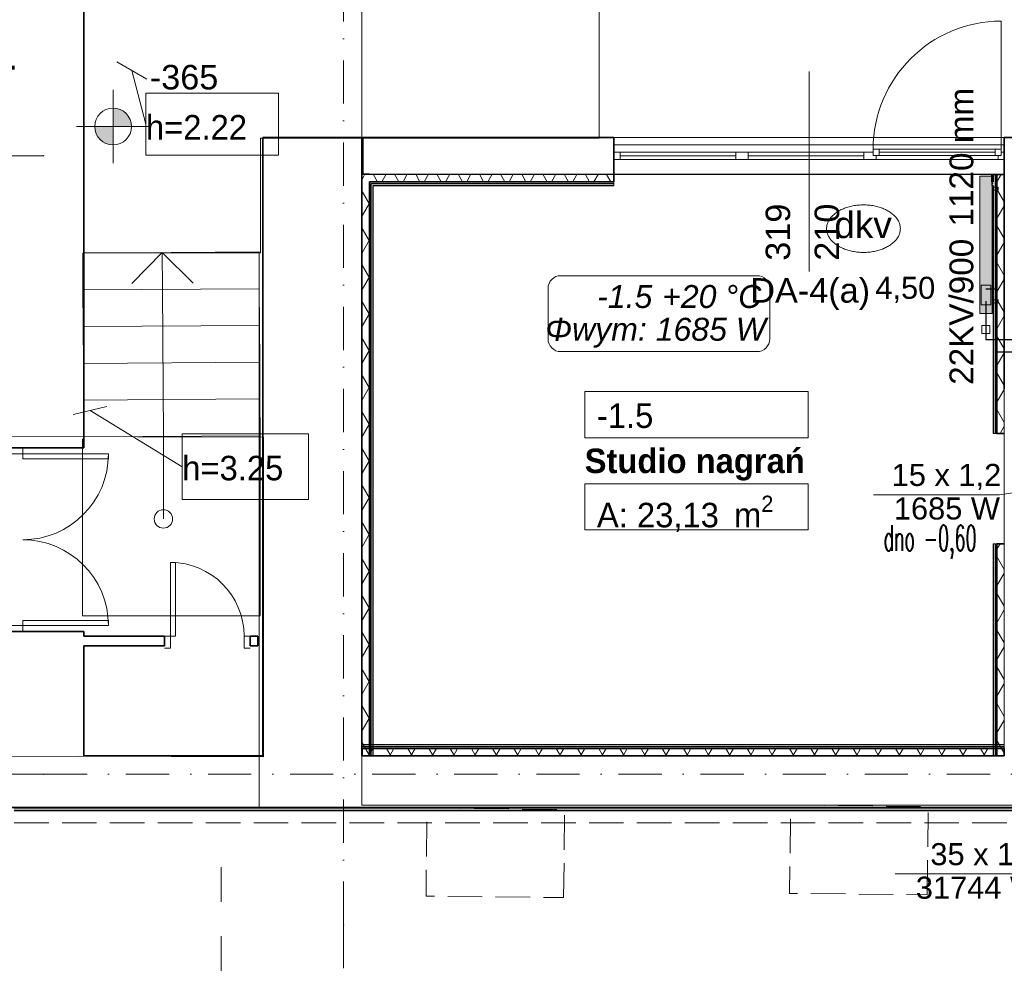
# Model space of a CAD drawing. Header units: millimetres. Extents: x -75424 to 111134, y 39940 to 476713.
# Tile 5 of 24: x 20325 to 28365, y 237071 to 244921. Entities that reach past the tile are written whole.
import ezdxf
from ezdxf.lldxf.tags import DXFTag

# ---------------------------------------------------------------- set-up
doc = ezdxf.new("R2010")
doc.units = ezdxf.units.MM
doc.header["$MEASUREMENT"] = 0
for name, pattern in [('Krawędzie ukryte', [3.912222, 2.822222, -1.09]), ('Kropki i Kreski', [6.702778, 3.527778, -1.763889, 0, -1.411111]), ('Przerywana', [5.644444, 2.822222, -2.822222])]:
    doc.linetypes.add(name, pattern=pattern)
for name, color, linetype in [('#podkład', 252, 'Continuous'), ('- A - ocieplenie', 7, 'Continuous'), ('- strefy pomieszczeń', 7, 'Continuous'), ('Drzwi Archicad', 7, 'Continuous'), ('IS_Armatura_podłączeniowa_grz._dolnozas.', 7, 'SOLID'), ('IS_Armatura_Therm', 7, 'SOLID'), ('IS_Grafika', 7, 'SOLID'), ('IS_Grzejniki_Plan_rzut', 7, 'SOLID'), ('IS_Opisy_działek_Therm', 7, 'SOLID'), ('IS_Powrót', 5, 'DASH'), ('IS_Text_Armatury_Therm', 7, 'Continuous'), ('IS_Text_Konstrukcji', 7, 'Continuous'), ('IS_Text_Odbiornikow_Therm', 7, 'Continuous'), ('IS_Zasilanie', 1, 'SOLID'), ('Konstrukcja - Siatka mod', 7, 'Continuous'), ('Konstrukcja - Stropy', 7, 'Continuous'), ('Konstrukcja - Ściany działowe', 7, 'Continuous'), ('Konstrukcja - Ściany nośne wew..P', 7, 'Continuous'), ('Konstrukcja - Ściany zewnętrzne', 7, 'Continuous'), ('Okna Archicada', 7, 'Continuous'), ('Opisy - Etykiety', 7, 'Continuous'), ('Wykończenie - Podłogi', 7, 'Continuous'), ('Wymiarowanie - Poziomy', 7, 'Continuous'), ('z JAN', 7, 'Continuous'), ('Znaczniki - Przekroje', 7, 'Continuous'), ('Znaczniki okien Archicada', 7, 'Continuous')]:
    doc.layers.add(name, color=color, linetype=linetype)
doc.layers.add('IS_Opisy_działek_Wodociag', color=7, linetype='SOLID', true_color=0x000000)
doc.styles.add('MtXpl_Arial', font='arial.ttf', dxfattribs={"height": 0.2})
doc.styles.add('MtXpl_Arial1', font='ariali.ttf', dxfattribs={"height": 0.2})
doc.styles.add('ROMANS', font='romans', dxfattribs={"width": 0.8})
doc.styles.get("Standard").update_dxf_attribs({"font": 'arial.ttf'})
doc.styles.add('STYL_AUTOMATYCZNY_1', font='arial.ttf')
doc.styles.add('STYL_AUTOMATYCZNY_4', font='arial.ttf')
doc.styles.add('STYL_AUTOMATYCZNY_5', font='arial.ttf')
doc.styles.add('STYL_AUTOMATYCZNY_6', font='txt')
doc.styles.add('STYL_AUTOMATYCZNY_9', font='txt')
tags = doc.linetypes.add('DASH', pattern=[15, 10, -5]).pattern_tags.tags
tags[6:7] = [DXFTag(74, 4), DXFTag(75, 0), DXFTag(340, '0'), DXFTag(46, 0.0), DXFTag(50, 0.0), DXFTag(44, 0.0), DXFTag(45, 0.0)]
tags[4:5] = [DXFTag(74, 4), DXFTag(75, 0), DXFTag(340, '0'), DXFTag(46, 0.0), DXFTag(50, 0.0), DXFTag(44, 0.0), DXFTag(45, 0.0)]
tags = doc.linetypes.add('SOLID', pattern=[10, 10, 0]).pattern_tags.tags
tags[6:7] = [DXFTag(74, 4), DXFTag(75, 0), DXFTag(340, '0'), DXFTag(46, 0.0), DXFTag(50, 0.0), DXFTag(44, 0.0), DXFTag(45, 0.0)]
tags[4:5] = [DXFTag(74, 4), DXFTag(75, 0), DXFTag(340, '0'), DXFTag(46, 0.0), DXFTag(50, 0.0), DXFTag(44, 0.0), DXFTag(45, 0.0)]
pattern_1 = [(60, (-208051.03, 533518.21), (-129.90381, 75), []), (120, (-208051.03, 533518.21), (129.90381, 75), [])]
pattern_2 = [(60, (-208051.03, 747718.21), (-129.90381, 75), []), (120, (-208051.03, 747718.21), (129.90381, 75), [])]

# ---------------------------------------------------------------- blocks, each defined once
blk = doc.blocks.new('SDFGHB')
at = {"layer": 'Konstrukcja - Ściany działowe', "linetype": 'Continuous', "lineweight": 13}
h = blk.add_hatch(dxfattribs=at)
h.set_pattern_fill('Izolacja_miękka_0001', color=252, style=0, pattern_type=2)
h.set_pattern_definition(pattern_2)
h.paths.add_polyline_path([(22838.5, 463658.4), (22778.5, 463658.4), (22838.5, 463598.4)])
h = blk.add_hatch(dxfattribs=at)
h.set_pattern_fill('Izolacja_miękka_0001', color=252, style=0, pattern_type=2)
h.set_pattern_definition(pattern_2)
h.paths.add_polyline_path([(22778.5, 463598.4), (22838.5, 463598.4), (22778.5, 463658.4)])
h = blk.add_hatch(dxfattribs=at)
h.set_pattern_fill('Izolacja_miękka_0001', color=252, style=0, pattern_type=2)
h.set_pattern_definition(pattern_2)
h.paths.add_polyline_path([(22838.5, 463598.4), (24835.5, 463598.3), (24835.5, 463658.3), (22838.5, 463658.4)])
h = blk.add_hatch(dxfattribs=at)
h.set_pattern_fill('Izolacja_miękka_0001', color=252, style=0, pattern_type=2)
h.set_pattern_definition(pattern_2)
h.paths.add_polyline_path([(28023.1, 463658.2), (27963.1, 463658.2), (27963.1, 461542), (28023.1, 461542)])
h = blk.add_hatch(dxfattribs=at)
h.set_pattern_fill('Izolacja_miękka_0001', color=252, style=0, pattern_type=2)
h.set_pattern_definition(pattern_2)
h.paths.add_polyline_path([(22778.5, 463598.4), (22778.5, 458910.5), (22838.5, 458910.5), (22838.5, 463598.4)])
h = blk.add_hatch(dxfattribs=at)
h.set_pattern_fill('Izolacja_miękka_0001', color=252, style=0, pattern_type=2)
h.set_pattern_definition(pattern_2)
h.paths.add_polyline_path([(27963.1, 460642), (27963.1, 458910.5), (28023.1, 458910.5), (28023.1, 460642)])
h = blk.add_hatch(dxfattribs=at)
h.set_pattern_fill('Izolacja_miękka_0001', color=252, style=0, pattern_type=2)
h.set_pattern_definition(pattern_2)
h.paths.add_polyline_path([(28023.1, 458970.5), (22778.5, 458970.5), (22778.5, 458910.5), (28023.1, 458910.5)])
at = {"layer": 'Wymiarowanie - Poziomy', "linetype": 'Continuous', "lineweight": 13}
for points in [[(20745.7, 464048.6), (20895.7, 464048.6), (20884.3, 464106), (20851.8, 464154.7), (20803.1, 464187.2), (20745.7, 464198.6)], [(20745.7, 464048.6), (20595.7, 464048.6), (20607.1, 463991.2), (20639.6, 463942.6), (20688.3, 463910.1), (20745.7, 463898.6)]]:
    blk.add_hatch(color=252, dxfattribs=at).paths.add_polyline_path(points)
at = {"layer": '- A - ocieplenie', "color": 252, "linetype": 'Continuous', "lineweight": 35, "ltscale": 100, "flags": 128}
for points in [[(29273.2, 458485.8), (19937.7, 458485.8)], [(19937.7, 458465.8), (29273.2, 458465.8)]]:
    blk.add_lwpolyline(points, dxfattribs=at)
at = {"layer": '- A - ocieplenie', "color": 252, "linetype": 'Krawędzie ukryte', "lineweight": 20, "ltscale": 100, "flags": 128}
for points in [[(29273.2, 458485.8), (19937.7, 458485.8)], [(19937.7, 458365.8), (29273.2, 458365.8)]]:
    blk.add_lwpolyline(points, dxfattribs=at)
at = {"layer": '- strefy pomieszczeń', "color": 252, "linetype": 'Continuous', "lineweight": 13, "ltscale": 100}
for p, q in [((24596.5, 461885.1), (26422.6, 461885.1)), ((24596.5, 461508.6), (24596.5, 461885.1)), ((26422.6, 461885.1), (26422.6, 461508.6)), ((26422.6, 461508.6), (24596.5, 461508.6)), ((24596.5, 461132.1), (26422.6, 461132.1)), ((24596.5, 460755.7), (24596.5, 461132.1)), ((26422.6, 461132.1), (26422.6, 460755.7)), ((26422.6, 460755.7), (24596.5, 460755.7))]:
    blk.add_line(p, q, dxfattribs=at)
at = {"color": 252, "linetype": 'Continuous', "lineweight": 18, "ltscale": 100}
for p, q in [((21937.2, 463024.7), (20497.3, 463015.4)), ((20497.3, 463015.4), (20499.2, 462715.4)), ((20898.9, 462768), (21147.2, 463019.6)), ((21149.2, 462719.6), (21147.2, 463019.6)), ((21147.2, 463019.6), (21398.8, 462771.2)), ((21939.2, 462724.7), (21937.2, 463024.7)), ((21939.2, 462724.7), (20499.2, 462715.4)), ((20499.2, 462715.4), (21939.2, 462724.7)), ((21156.9, 461519.6), (21149.2, 462719.6)), ((21941.1, 462424.7), (21939.2, 462724.7)), ((20499.2, 462715.4), (20501.1, 462415.4)), ((21941.1, 462424.7), (20501.1, 462415.4)), ((20501.1, 462415.4), (21941.1, 462424.7)), ((20501.1, 462415.4), (20503, 462115.4)), ((21943, 462124.7), (21941.1, 462424.7)), ((21943, 462124.7), (20503, 462115.4)), ((20503, 462115.4), (21943, 462124.7)), ((20503, 462115.4), (20505, 461815.4)), ((21944.9, 461824.7), (21943, 462124.7)), ((21944.9, 461824.7), (20505, 461815.4)), ((20505, 461815.4), (21944.9, 461824.7)), ((20505, 461815.4), (20506.9, 461515.4)), ((21946.9, 461524.7), (21944.9, 461824.7)), ((21946.9, 461524.7), (20506.9, 461515.4)), ((20506.9, 461515.4), (21946.9, 461524.7)), ((20506.9, 461515.4), (20506.9, 461495.4)), ((21156.9, 461517.5), (21156.9, 461519.6)), ((21156.9, 460845.4), (21156.9, 461517.5)), ((21946.9, 461520.1), (21946.9, 461524.7)), ((21946.9, 460055.4), (21946.9, 461520.1)), ((20496.9, 461495.4), (20496.9, 460055.4)), ((20506.9, 461495.4), (20496.9, 461495.4)), ((20496.9, 460055.4), (21946.9, 460055.4))]:
    blk.add_line(p, q, dxfattribs=at)
for start, end in [(0, 180), (180, 0)]:
    blk.add_arc((21156.9, 460845.4), 75, start, end, dxfattribs=at)
at = {"layer": 'Drzwi Archicad', "color": 252, "linetype": 'Continuous', "lineweight": 35, "ltscale": 100}
for p, q in [((22777.6, 463958.4), (22217.6, 463958.4)), ((24835.5, 463958.3), (24835.5, 463658.3)), ((28023.2, 463958.2), (28023.2, 463658.2)), ((24835.5, 463598.3), (24835.5, 463658.3)), ((27922.4, 463598.2), (27922.4, 463658.2)), ((27963.1, 461542), (28023.1, 461542)), ((27963.1, 460642), (28023.1, 460642))]:
    blk.add_line(p, q, dxfattribs=at)
at = {"layer": 'Drzwi Archicad', "color": 252, "linetype": 'Continuous', "lineweight": 13, "ltscale": 100}
for p, q in [((24835.5, 463583.3), (24835.5, 463598.3)), ((24835.5, 463568.3), (24835.5, 463583.3)), ((27922.4, 463583.2), (27922.4, 463598.2)), ((27922.4, 463568.2), (27922.4, 463583.2)), ((27933.1, 461542), (27948.1, 461542)), ((27948.1, 461542), (27963.1, 461542)), ((19907.6, 461375.4), (20007.6, 461375.4)), ((20007.6, 461425.4), (20007.6, 461375.4)), ((20007.6, 461375.4), (20707.6, 461375.4)), ((20007.6, 461335.4), (20007.6, 461375.4)), ((20707.6, 461375.4), (20707.6, 461335.4)), ((20707.6, 461335.4), (20007.6, 461335.4)), ((27933.1, 460642), (27948.1, 460642)), ((27948.1, 460642), (27963.1, 460642)), ((21215.3, 459889.6), (21215.3, 460489.6)), ((21215.3, 460489.6), (21255.3, 460489.6)), ((21255.3, 460489.6), (21255.3, 459889.6)), ((20707.6, 460015.4), (20007.6, 460015.4)), ((20007.6, 460015.4), (20007.6, 459975.4)), ((20707.6, 459975.4), (20707.6, 460015.4)), ((19907.6, 459975.4), (20007.6, 459975.4)), ((20007.6, 459925.4), (20007.6, 459975.4)), ((20007.6, 459975.4), (20707.6, 459975.4)), ((21165.3, 459889.6), (21215.3, 459889.6)), ((21215.3, 459789.6), (21215.3, 459889.6)), ((21255.3, 459889.6), (21215.3, 459889.6)), ((21865.3, 459889.6), (21815.3, 459889.6)), ((21815.3, 459789.6), (21815.3, 459889.6)), ((21165.3, 459789.6), (21215.3, 459789.6)), ((21865.3, 459789.6), (21815.3, 459789.6))]:
    blk.add_line(p, q, dxfattribs=at)
for centre, radius, start, end in [((20007.6, 461375.4), 700, 270, 0), ((20007.6, 459975.4), 700, 0, 90), ((21215.3, 459889.6), 600, 0, 90)]:
    blk.add_arc(centre, radius, start, end, dxfattribs=at)
at = {"layer": 'Konstrukcja - Siatka mod', "color": 252, "linetype": 'Kropki i Kreski', "lineweight": 13, "ltscale": 100}
for p, q in [((22627.6, 457531.6), (22627.6, 474496.4)), ((20180, 463810.5), (19180, 463810.5)), ((20180, 458760.5), (19180, 458760.5)), ((20180, 458760.5), (49624.6, 458760.5)), ((22627.6, 457531.6), (22627.6, 456531.6))]:
    blk.add_line(p, q, dxfattribs=at)
for p in [(20180, 463810.5), (20180, 463810.5), (20180, 458760.5), (20180, 458760.5), (22627.6, 457531.6), (22627.6, 457531.6)]:
    blk.add_point(p, dxfattribs=at)
at = {"layer": 'Konstrukcja - Stropy', "color": 252, "linetype": 'Continuous', "lineweight": 13, "ltscale": 100, "flags": 128}
for points in [[(40677.6, 471821), (20507.6, 471821), (20507.6, 466151.8), (22777.6, 466151.8), (22777.6, 463958.8), (31597.6, 463958.8), (31597.6, 466140.5), (40677.6, 466140.5)], [(22777.6, 458509.7), (34592.6, 458509.7), (34592.6, 463961.5), (37297.6, 463961.5), (37297.6, 458509.7), (49718.3, 458509.7), (49718.3, 471788.6), (40377.6, 471788.6), (40377.6, 466428.5), (30297.6, 466428.5), (30297.6, 467849.4), (22777.6, 467849.4)], [(20507.6, 471310.1), (13277.6, 471310.1), (13277.6, 458485.8), (20086.4, 458493.1), (20086.4, 458492.3), (21937.2, 458485.8), (21937.2, 463024.7), (20507.6, 463015.5)], [(20507.6, 471310.1), (13277.6, 471310.1), (13277.6, 458485.8), (20086.4, 458493.1), (20086.4, 458492.3), (21937.2, 458485.8), (21937.2, 463024.7), (20507.6, 463015.5)], [(20507.6, 463018.3), (21948.1, 463018.3), (21948.1, 463953.9), (24713.7, 463953.9), (24713.7, 465709.6), (23677.6, 465709.6), (23677.6, 466151.8), (20507.6, 466151.8)], [(20507.6, 463018.3), (21948.1, 463018.3), (21948.1, 463953.9), (24713.7, 463953.9), (24713.7, 465709.6), (23677.6, 465709.6), (23677.6, 466151.8), (20507.6, 466151.8)], [(22778.5, 463658.4), (22778.3, 458910.7), (28022.8, 458910.5), (28023.1, 463658.2)]]:
    blk.add_lwpolyline(points, close=True, dxfattribs=at)
at = {"layer": 'Konstrukcja - Ściany działowe', "color": 252, "linetype": 'Continuous', "lineweight": 35, "ltscale": 100}
for p, q in [((24835.5, 463598.3), (24835.5, 463658.3)), ((27922.4, 463598.2), (27922.4, 463658.2)), ((27948.1, 463658.2), (27933.1, 463658.2)), ((27948.1, 463658.2), (27933.1, 463658.2)), ((27963.1, 463658.2), (27948.1, 463658.2)), ((27963.1, 463658.2), (27948.1, 463658.2)), ((28023.1, 463658.2), (27963.1, 463658.2)), ((27963.1, 463658.2), (27963.1, 461542)), ((28023.1, 463658.2), (27963.1, 463658.2)), ((22853.5, 463598.4), (22838.5, 463598.4)), ((22838.5, 458910.5), (22838.5, 463598.4)), ((22853.5, 463598.4), (22838.5, 463598.4)), ((22853.5, 463598.4), (24835.5, 463598.3)), ((27922.4, 463598.2), (27933.1, 463598.2)), ((27963.1, 461542), (28023.1, 461542)), ((27963.1, 460642), (27963.1, 458910.5)), ((27963.1, 460642), (28023.1, 460642)), ((21165.3, 459809.6), (21165.3, 459889.6)), ((21865.3, 459809.6), (21865.3, 459889.6)), ((28023.1, 458970.5), (22778.5, 458970.5))]:
    blk.add_line(p, q, dxfattribs=at)
at = {"layer": 'Konstrukcja - Ściany działowe', "color": 252, "linetype": 'Continuous', "lineweight": 25, "ltscale": 100}
for p, q in [((27948.1, 463658.2), (27948.1, 461542)), ((22853.5, 458910.5), (22853.5, 463583.4)), ((22853.5, 463583.4), (24835.5, 463583.3)), ((27922.4, 463583.2), (27933.1, 463583.2)), ((27948.1, 460642), (27948.1, 458910.5)), ((28023.1, 458985.5), (22778.5, 458985.5))]:
    blk.add_line(p, q, dxfattribs=at)
at = {"layer": 'Konstrukcja - Ściany działowe', "color": 252, "linetype": 'Continuous', "lineweight": 13, "ltscale": 100}
for p, q in [((24835.5, 463583.3), (24835.5, 463598.3)), ((24835.5, 463568.3), (24835.5, 463583.3)), ((27922.4, 463583.2), (27922.4, 463598.2)), ((27922.4, 463568.2), (27922.4, 463583.2)), ((27933.1, 461542), (27948.1, 461542)), ((27948.1, 461542), (27963.1, 461542)), ((27933.1, 460642), (27948.1, 460642)), ((27948.1, 460642), (27963.1, 460642))]:
    blk.add_line(p, q, dxfattribs=at)
at = {"layer": 'Konstrukcja - Ściany działowe', "color": 252, "linetype": 'Continuous', "lineweight": 35, "ltscale": 100, "flags": 128}
for points in [[(28023, 463898.2), (28023.1, 463658.2)], [(22778.5, 463658.4), (22838.5, 463658.4)], [(27933.1, 463598.2), (27933.1, 463658.2)], [(21165.3, 459889.6), (20507.6, 459889.6)], [(21927.6, 459889.6), (21865.3, 459889.6)], [(21927.6, 459809.6), (21927.6, 459889.6)], [(20507.6, 459809.6), (21165.3, 459809.6)], [(21865.3, 459809.6), (21927.6, 459809.6)], [(22778.5, 458970.5), (22778.5, 458910.5)], [(28023.1, 458970.5), (28023.1, 458910.5)], [(22838.5, 458910.5), (22778.5, 458910.5)], [(27963.1, 458910.5), (28023.1, 458910.5)]]:
    blk.add_lwpolyline(points, dxfattribs=at)
at = {"layer": 'Konstrukcja - Ściany działowe', "color": 252, "linetype": 'Continuous', "lineweight": 13, "ltscale": 100, "flags": 128}
for points in [[(22778.5, 463658.4), (22778.5, 458910.5)], [(24835.5, 463658.3), (22838.5, 463658.4)], [(27933.1, 463658.2), (27922.4, 463658.2)], [(28023.1, 461542), (28023.1, 463658.2)], [(28023.1, 458910.5), (28023.1, 460642)], [(22778.5, 459000.5), (22778.5, 458985.5)], [(22778.5, 458985.5), (22778.5, 458970.5)], [(28023.1, 459000.5), (28023.1, 458985.5)], [(28023.1, 458985.5), (28023.1, 458970.5)], [(22778.5, 458910.5), (28023.1, 458910.5)], [(22853.5, 458910.5), (22838.5, 458910.5)], [(22868.5, 458910.5), (22853.5, 458910.5)], [(27933.1, 458910.5), (27948.1, 458910.5)], [(27948.1, 458910.5), (27963.1, 458910.5)]]:
    blk.add_lwpolyline(points, dxfattribs=at)
at = {"layer": 'Konstrukcja - Ściany działowe', "color": 252, "linetype": 'Continuous', "lineweight": 25, "ltscale": 100, "flags": 128}
for points in [[(27933.1, 463658.2), (27933.1, 463598.2)], [(22868.5, 458910.5), (22868.5, 463568.4)], [(22868.5, 463568.4), (24835.5, 463568.3)], [(27922.4, 463568.2), (27933.1, 463568.2)], [(27933.1, 463568.2), (27933.1, 461542)], [(27933.1, 460642), (27933.1, 458910.5)], [(28023.1, 459000.5), (22778.5, 459000.5)]]:
    blk.add_lwpolyline(points, dxfattribs=at)
at = {"layer": 'Konstrukcja - Ściany nośne wew..P', "color": 252, "linetype": 'Continuous', "lineweight": 35, "ltscale": 100}
for p, q in [((22777.6, 463958.4), (22217.6, 463958.4)), ((24835.5, 463958.3), (24835.5, 463658.3)), ((28023.2, 463958.2), (28023.2, 463658.2)), ((24835.5, 463838.3), (24835.5, 463898.3)), ((28023.2, 463838.2), (28023.2, 463898.2)), ((24835.5, 463778.3), (24835.5, 463838.3)), ((24835.5, 463658.3), (24835.5, 463778.3)), ((28023.2, 463778.2), (28023.2, 463838.2)), ((28023.2, 463658.2), (28023.2, 463778.2)), ((20507.6, 461425.4), (19907.6, 461425.4)), ((20507.6, 459925.4), (19907.6, 459925.4))]:
    blk.add_line(p, q, dxfattribs=at)
at = {"layer": 'Konstrukcja - Ściany nośne wew..P', "color": 252, "linetype": 'Continuous', "lineweight": 35, "ltscale": 100, "flags": 128}
for points in [[(20507.6, 461425.4), (20507.6, 465337.5)], [(21967.6, 463958.4), (21967.6, 458910.5)], [(22217.6, 463958.4), (21967.6, 463958.4)], [(22777.6, 458910.5), (22777.6, 463958.4)], [(24835.5, 463958.3), (22785.7, 463958.4)], [(22785.7, 463958.4), (22785.7, 463658.4)], [(29992.7, 463959.4), (28022.7, 463958.2)], [(22785.7, 463658.4), (24835.5, 463658.3)], [(28022.8, 463658.2), (28022.8, 463558.2)], [(28022.8, 463558.2), (28023.2, 463558.2)], [(28023.2, 463558.2), (28023.2, 462408.2)], [(28023.2, 462408.2), (28023.2, 461908.2)], [(20507.6, 459889.6), (20507.6, 459925.4)], [(20507.6, 458910.5), (20507.6, 459809.6)], [(21967.6, 458910.5), (20507.6, 458910.5)], [(19907.6, 458490.5), (20507.6, 458490.5)], [(20507.6, 458490.5), (21967.6, 458490.5)]]:
    blk.add_lwpolyline(points, dxfattribs=at)
at = {"layer": 'Konstrukcja - Ściany zewnętrzne', "color": 252, "linetype": 'Continuous', "lineweight": 35, "ltscale": 100, "flags": 128}
for points in [[(28023.2, 458910.5), (22777.6, 458910.5)], [(21967.6, 458490.5), (22777.6, 458490.5)], [(22777.6, 458490.5), (29273.2, 458490.5)]]:
    blk.add_lwpolyline(points, dxfattribs=at)
at = {"layer": 'Okna Archicada', "color": 252, "linetype": 'Continuous', "lineweight": 18, "ltscale": 100}
blk.add_line((27998.2, 463863.2), (27998.2, 464909.1), dxfattribs=at)
at = {"layer": 'Okna Archicada', "color": 252, "linetype": 'Continuous', "lineweight": 13, "ltscale": 100}
for p, q in [((28023.2, 463898.2), (24835.5, 463898.3)), ((27002.3, 463863.2), (26952.3, 463863.2)), ((26952.3, 463863.2), (26952.3, 463813.2)), ((27948.2, 463863.2), (27002.3, 463863.2)), ((27002.3, 463813.2), (27002.3, 463863.2)), ((27948.2, 463863.2), (27002.3, 463863.2)), ((27998.2, 463863.2), (27948.2, 463863.2)), ((27948.2, 463863.2), (27948.2, 463813.2)), ((27998.2, 463813.2), (27998.2, 463863.2)), ((24885.5, 463838.3), (24835.5, 463838.3)), ((24835.5, 463778.3), (24885.5, 463778.3)), ((24885.5, 463778.3), (24885.5, 463838.3)), ((25831.4, 463838.3), (24885.5, 463838.3)), ((25831.4, 463808.3), (24885.5, 463808.3)), ((24885.5, 463778.3), (25831.4, 463778.3)), ((25881.4, 463838.3), (25831.4, 463838.3)), ((25831.4, 463838.3), (25831.4, 463778.3)), ((25831.4, 463778.3), (25881.4, 463778.3)), ((25931.4, 463838.3), (25881.4, 463838.3)), ((25881.4, 463778.3), (25931.4, 463778.3)), ((25931.4, 463778.3), (25931.4, 463838.3)), ((26877.3, 463838.2), (25931.4, 463838.3)), ((26877.3, 463808.2), (25931.4, 463808.3)), ((25931.4, 463778.3), (26877.3, 463778.2)), ((26927.3, 463838.2), (26877.3, 463838.2)), ((26877.3, 463838.2), (26877.3, 463778.2)), ((26877.3, 463778.2), (26927.3, 463778.2)), ((26952.3, 463838.2), (26927.3, 463838.2)), ((26927.3, 463778.2), (26977.3, 463778.2)), ((26952.3, 463813.2), (26952.3, 463838.2)), ((26977.3, 463813.2), (26952.3, 463813.2)), ((26952.3, 463813.2), (27002.3, 463813.2)), ((26977.3, 463778.2), (26977.3, 463813.2)), ((26977.3, 463778.2), (27973.2, 463778.2)), ((27948.2, 463838.2), (27002.3, 463838.2)), ((27002.3, 463813.2), (27948.2, 463813.2)), ((27948.2, 463813.2), (27998.2, 463813.2)), ((27998.2, 463813.2), (27973.2, 463813.2)), ((27973.2, 463813.2), (27973.2, 463778.2)), ((27973.2, 463778.2), (28023.2, 463778.2)), ((28023.2, 463838.2), (27998.2, 463838.2)), ((27998.2, 463838.2), (27998.2, 463813.2)), ((28023.2, 463658.2), (24835.5, 463658.3))]:
    blk.add_line(p, q, dxfattribs=at)
at = {"layer": 'Okna Archicada', "color": 252, "linetype": 'Continuous', "lineweight": 35, "ltscale": 100}
for p, q in [((24835.5, 463838.3), (24835.5, 463898.3)), ((28023.2, 463838.2), (28023.2, 463898.2)), ((24835.5, 463778.3), (24835.5, 463838.3)), ((24835.5, 463778.3), (24835.5, 463838.3)), ((24835.5, 463658.3), (24835.5, 463778.3)), ((28023.2, 463778.2), (28023.2, 463838.2)), ((28023.2, 463778.2), (28023.2, 463838.2)), ((28023.2, 463658.2), (28023.2, 463778.2))]:
    blk.add_line(p, q, dxfattribs=at)
at = {"layer": 'Okna Archicada', "color": 252, "linetype": 'Continuous', "lineweight": 18, "ltscale": 100}
blk.add_arc((27998.2, 463863.2), 1045.9, 90, 179.99703, dxfattribs=at)
at = {"layer": 'Opisy - Etykiety', "color": 252, "linetype": 'Continuous', "lineweight": 13, "ltscale": 100}
for p, q in [((21020.6, 464435.3), (20776.3, 464577.7)), ((20898.4, 464506.5), (21014, 464068)), ((22095.8, 464321), (21014, 464321)), ((21014, 464321), (21014, 463815)), ((22095.8, 463815), (22095.8, 464321)), ((21014, 463815), (22095.8, 463815)), ((20695.8, 461763.3), (20420.9, 461696.9)), ((20558.4, 461730.1), (21310.2, 461271)), ((22341.6, 461539.2), (21310.2, 461539.2)), ((21310.2, 461539.2), (21310.2, 461002.8)), ((22341.6, 461002.8), (22341.6, 461539.2)), ((21310.2, 461002.8), (22341.6, 461002.8))]:
    blk.add_line(p, q, dxfattribs=at)
at = {"layer": 'Wykończenie - Podłogi', "color": 252, "linetype": 'Continuous', "lineweight": 13, "ltscale": 100, "flags": 128}
for points in [[(13772.6, 470895.5), (13772.6, 458902.2), (20462.3, 458909.3), (21972.6, 458904), (21972.6, 461513), (19912.6, 461517.9), (19912.6, 470895.5)], [(22777.2, 458910.1), (28022.9, 458910.1), (28023.1, 463660.5), (22777.2, 463660)]]:
    blk.add_lwpolyline(points, close=True, dxfattribs=at)
at = {"layer": 'Wymiarowanie - Poziomy', "color": 252, "linetype": 'Continuous', "lineweight": 13, "ltscale": 100}
for p, q in [((20745.7, 463748.6), (20745.7, 464348.6)), ((20445.7, 464048.6), (21045.7, 464048.6))]:
    blk.add_line(p, q, dxfattribs=at)
blk.add_circle((20745.7, 464048.6), 150, dxfattribs=at)
at = {"layer": 'z JAN', "color": 252, "linetype": 'Krawędzie ukryte', "lineweight": 13, "ltscale": 100, "flags": 128}
for points in [[(24424.7, 457753.8), (24432.6, 458472.5), (23308.8, 458484.8), (23301, 457766.1)], [(27393.9, 457776.6), (27401.7, 458497.4), (26278, 458509.7), (26270.1, 457788.9)]]:
    blk.add_lwpolyline(points, close=True, dxfattribs=at)
at = {"layer": 'Znaczniki - Przekroje', "color": 252, "linetype": 'Przerywana', "lineweight": 13, "ltscale": 100}
blk.add_line((21629.4, 458002.7), (21629.4, 456652.7), dxfattribs=at)
at = {"layer": 'Znaczniki okien Archicada', "color": 252, "linetype": 'Continuous', "lineweight": 13, "ltscale": 100}
blk.add_line((26429.3, 462865.5), (26429.4, 464498.2), dxfattribs=at)
at = {"layer": '- strefy pomieszczeń', "color": 252, "linetype": 'Continuous', "lineweight": 13, "char_height": 200, "attachment_point": 1}
for s, insert, style in [('\\A1;{\\pql;\\pt0,500;\\fGeneva CE|b0|i0|c0|p0;\\W1.000000;-1.5\\fGeneva CE|b0|i0|c0|p0;\\W1.000000;\\A1{\\H.66x;\\S^  ;}\\fGeneva CE|b0|i0|c0|p0;\\W1.000000;\\fGeneva CE|b0|i0|c0|p0;\\W1.000000;\\A1{\\H.66x;\\S^  ;}}', (24696.5, 461788.2), 'STYL_AUTOMATYCZNY_6'), ('\\A1;{\\pql;\\pt0,500;\\fGeneva CE|b1|i0|c0|p0;\\W1.000000;Studio nagrań\\fGeneva CE|b1|i0|c0|p0;\\W1.000000;\\A1{\\H.66x;\\S^  ;}\\fGeneva CE|b1|i0|c0|p0;\\W1.000000;\\fGeneva CE|b1|i0|c0|p0;\\W1.000000;\\A1{\\H.66x;\\S^  ;}}', (24596.5, 461419.7), 'STYL_AUTOMATYCZNY_9'), ('\\A1;{\\pql;\\pt0,500;\\fGeneva CE|b0|i0|c0|p0;\\W1.000000;A: 23,13\\fGeneva CE|b0|i0|c0|p0;\\W1.000000;\\A1{\\H.66x;\\S^  ;}\\fGeneva CE|b0|i0|c0|p0;\\W1.000000; m\\fGeneva CE|b0|i0|c0|p0;\\W1.000000;\\A1{\\H.66x;\\S2^  ;}}', (24696.5, 461035.2), 'STYL_AUTOMATYCZNY_6')]:
    blk.add_mtext(s, dxfattribs=dict(at, insert=insert, style=style))
at = {"layer": 'Opisy - Etykiety', "color": 252, "linetype": 'Continuous', "lineweight": 20, "insert": (18687.8, 464583.4), "char_height": 200, "attachment_point": 4, "style": 'STYL_AUTOMATYCZNY_6'}
blk.add_mtext('\\A1;{\\pql;\\fGeneva CE|b0|i0|c0|p0;\\W1.000000;sufit podw.}', dxfattribs=at)
at = {"layer": 'Opisy - Etykiety', "color": 252, "linetype": 'Continuous', "lineweight": 13, "attachment_point": 4, "style": 'STYL_AUTOMATYCZNY_5'}
for s, insert, char_height in [('\\A1;{\\pql;\\fGeneva|b0|i0|c0|p0;\\W1.000000;h=\\fGeneva CE|b0|i0|c0|p0;\\H0.999967x;\\W1.000000;2.22}', (21014, 464042.5), 200.007), ('\\A1;{\\pql;\\fGeneva|b0|i0|c0|p0;\\W1.000000;h=\\fGeneva CE|b0|i0|c0|p0;\\W1.000000;3\\fGeneva CE|b0|i0|c0|p0;\\W1.000000;.2\\fGeneva CE|b0|i0|c0|p0;\\W1.000000;5}', (21310.2, 461259), 200)]:
    blk.add_mtext(s, dxfattribs=dict(at, insert=insert, char_height=char_height))
at = {"layer": 'Wymiarowanie - Poziomy', "color": 252, "linetype": 'Continuous', "lineweight": 13, "insert": (21045.7, 464348.6), "char_height": 200, "width": 548.974, "attachment_point": 7, "style": 'STYL_AUTOMATYCZNY_4'}
blk.add_mtext('\\A1;{\\pql;\\fArial|b0|i0|c238|p0;\\W1.000000;-365}', dxfattribs=at)
at = {"layer": 'Znaczniki okien Archicada', "color": 252, "linetype": 'Continuous', "lineweight": 35, "char_height": 200, "attachment_point": 7, "style": 'STYL_AUTOMATYCZNY_1'}
for s, insert, rotation in [('\\A1;{\\pql;\\pt0;\\fArial|b0|i0|c238|p0;\\W1.000000;319\\fArial|b0|i0|c238|p0;\\W1.000000;\\A1{\\H.66x;\\S^  ;}\\fArial|b0|i0|c238|p0;\\W1.000000;\\fArial|b0|i0|c238|p0;\\W1.000000;}', (26332.8, 462952.9), 89.99703), ('\\A1;{\\pql;\\pt0;\\fArial|b0|i0|c238|p0;\\W1.000000;210\\fArial|b0|i0|c238|p0;\\W1.000000;\\A1{\\H.66x;\\S^  ;}\\fArial|b0|i0|c238|p0;\\W1.000000;\\fArial|b0|i0|c238|p0;\\W1.000000;}', (26732.7, 462952.9), 89.99703), ('\\A1;{\\pql;\\pt0;\\fArial|b0|i0|c238|p0;\\W1.000000;DA-4(a)\\fArial|b0|i0|c238|p0;\\W1.000000;\\fArial|b0|i0|c238|p0;\\W1.000000;\\fArial|b0|i0|c238|p0;\\W1.000000;}', (25949.2, 462550.6), 359.99703)]:
    blk.add_mtext(s, dxfattribs=dict(at, insert=insert, rotation=rotation))

msp = doc.modelspace()

# ---------------------------------------------------------------- hatches: boundary and pattern name
at = {"layer": '- A - ocieplenie', "linetype": 'Continuous', "lineweight": 15}
h = msp.add_hatch(dxfattribs=at)
h.set_pattern_fill('Izolacja_miękka_0004', color=8, style=0, pattern_type=2)
h.set_pattern_definition(pattern_1)
h.paths.add_polyline_path([(25472.6, 244410.5), (25472.6, 244510.5), (25432.6, 244510.5), (25432.6, 244410.5)])
h = msp.add_hatch(dxfattribs=at)
h.set_pattern_fill('Izolacja_miękka_0004', color=8, style=0, pattern_type=2)
h.set_pattern_definition(pattern_1)
h.paths.add_polyline_path([(25652.6, 244410.5), (25652.6, 244510.5), (25612.6, 244510.5), (25612.6, 244410.5)])

# ---------------------------------------------------------------- linework, layer by layer
at = {"layer": 'IS_Armatura_podłączeniowa_grz._dolnozas.', "color": 7, "lineweight": 5, "ltscale": 10}
for p, q in [((28255.1, 242752.8), (28175.1, 242752.8)), ((28175.1, 242752.8), (28175.1, 242592.8)), ((28255.1, 242592.8), (28255.1, 242752.8)), ((28175.1, 242592.8), (28255.1, 242592.8))]:
    msp.add_line(p, q, dxfattribs=at)
at = {"layer": 'IS_Armatura_Therm', "color": 7, "lineweight": 5, "ltscale": 10}
for p, q in [((28215, 242522.8), (28215, 242425.3)), ((28182.5, 242425.3), (28182.5, 242360.3)), ((28247.5, 242425.3), (28182.5, 242425.3)), ((28247.5, 242360.3), (28247.5, 242425.3)), ((28182.5, 242360.3), (28247.5, 242360.3))]:
    msp.add_line(p, q, dxfattribs=at)
at = {"layer": 'IS_Grafika', "color": 7, "lineweight": 5, "ltscale": 10}
for points, knots in [([(27215.1, 243409.3), (27200.2, 243409.3), (27171.1, 243407.9), (27128.6, 243401.8), (27088.5, 243392.1), (27051.5, 243378.9), (27017.8, 243362.6), (26987.9, 243343.5), (26962.3, 243321.9), (26941.5, 243298), (26925.9, 243272), (26916.2, 243244.2), (26913.9, 243224.8), (26913.9, 243215.2)], [0, 0, 0, 0, 44.551799, 87.463809, 128.633135, 167.946913, 205.304033, 240.642875, 273.978003, 305.448731, 335.37975, 364.344465, 393.203815, 393.203815, 393.203815, 393.203815]), ([(27516.2, 243215.2), (27516.2, 243224.8), (27514, 243244.2), (27504.3, 243272), (27488.7, 243298), (27467.9, 243321.9), (27442.3, 243343.5), (27412.4, 243362.6), (27378.7, 243378.9), (27341.7, 243392.1), (27301.6, 243401.8), (27259.1, 243407.9), (27229.9, 243409.3), (27215.1, 243409.3)], [0, 0, 0, 0, 28.859349, 57.824065, 87.755084, 119.225812, 152.560939, 187.899782, 225.256901, 264.570679, 305.740005, 348.652015, 393.203815, 393.203815, 393.203815, 393.203815]), ([(26913.9, 243215.2), (26913.9, 243205.6), (26916.2, 243186.3), (26925.9, 243158.5), (26941.5, 243132.5), (26962.3, 243108.5), (26987.9, 243086.9), (27017.8, 243067.8), (27051.5, 243051.5), (27088.5, 243038.4), (27128.6, 243028.6), (27171.1, 243022.5), (27200.2, 243021.2), (27215.1, 243021.2)], [0, 0, 0, 0, 28.859349, 57.824065, 87.755084, 119.225812, 152.560939, 187.899782, 225.256901, 264.570679, 305.740005, 348.652015, 393.203815, 393.203815, 393.203815, 393.203815]), ([(27215.1, 243021.2), (27229.9, 243021.2), (27259.1, 243022.5), (27301.6, 243028.6), (27341.7, 243038.4), (27378.7, 243051.5), (27412.4, 243067.8), (27442.3, 243086.9), (27467.9, 243108.5), (27488.7, 243132.5), (27504.3, 243158.5), (27514, 243186.3), (27516.2, 243205.6), (27516.2, 243215.2)], [0, 0, 0, 0, 44.551799, 87.463809, 128.633135, 167.946913, 205.304033, 240.642875, 273.978003, 305.448731, 335.37975, 364.344465, 393.203815, 393.203815, 393.203815, 393.203815])]:
    msp.add_open_spline(points, degree=3, knots=knots, dxfattribs=at)
at = {"layer": 'IS_Grzejniki_Plan_rzut', "color": 7, "lineweight": 5, "ltscale": 10}
for p, q in [((28165.1, 243642.8), (28165, 242522.8)), ((28265.1, 243642.8), (28165.1, 243642.8)), ((28265, 242522.8), (28265.1, 243642.8)), ((28265.1, 243555.3), (28315.1, 243555.3)), ((28315.1, 243555.3), (28315.1, 243530.3)), ((28315.1, 243530.3), (28265.1, 243530.3)), ((28315.1, 242635.3), (28265.1, 242635.3)), ((28265.1, 242610.3), (28315.1, 242610.3)), ((28315.1, 242610.3), (28315.1, 242635.3)), ((28165, 242522.8), (28265, 242522.8))]:
    msp.add_line(p, q, dxfattribs=at)
at = {"layer": 'IS_Grzejniki_Plan_rzut', "color": 251, "linetype": 'Continuous', "lineweight": 5, "ltscale": 10, "extrusion": (0, 0, -1)}
for points in [[(-28265, 242522.8), (-28165.1, 243642.8), (-28165, 242522.8)], [(-28165.1, 243642.8), (-28265, 242522.8), (-28265.1, 243642.8)]]:
    msp.add_solid(points, dxfattribs=at)
at = {"layer": 'IS_Opisy_działek_Therm', "color": 7, "lineweight": 5, "ltscale": 10}
for p, q in [((29091.7, 241153), (28326, 241043.3)), ((28326, 241043.3), (27296, 241043.3)), ((28645.1, 237947.6), (27475.1, 237947.6))]:
    msp.add_line(p, q, dxfattribs=at)
at = {"layer": 'IS_Powrót', "color": 5, "lineweight": 30, "ltscale": 20}
for p, q in [((28215.1, 242622.8), (28215.1, 242310.8)), ((28215.1, 242310.8), (28688.6, 242310.8))]:
    msp.add_line(p, q, dxfattribs=at)
at = {"layer": 'IS_Text_Konstrukcji', "color": 7, "linetype": 'SOLID', "lineweight": 5, "ltscale": 10}
for p, q in [((26346.3, 242831.3), (24742.9, 242831.3)), ((24639.6, 242728), (24639.6, 242314.7)), ((26449.6, 242314.7), (26449.6, 242728)), ((24742.9, 242211.3), (26346.3, 242211.3))]:
    msp.add_line(p, q, dxfattribs=at)
for centre, start, end in [((24742.9, 242728), 89.99996, 180.00004), ((26346.3, 242728), 359.99996, 90.00004), ((24742.9, 242314.7), 179.99996, 270.00004), ((26346.3, 242314.7), 269.99996, 0.00004)]:
    msp.add_arc(centre, 103.3, start, end, dxfattribs=at)
at = {"layer": 'IS_Zasilanie', "color": 1, "lineweight": 30, "ltscale": 10}
for p, q in [((28215.1, 242722.8), (28297.9, 242722.8)), ((28297.9, 242722.8), (28297.9, 242210.8)), ((28297.9, 242210.8), (28688.4, 242210.8))]:
    msp.add_line(p, q, dxfattribs=at)

# ---------------------------------------------------------------- block references
at = {"layer": '#podkład'}
msp.add_blockref('SDFGHB', (341.9, -219999.6), dxfattribs=at)

# ---------------------------------------------------------------- texts
at = {"layer": 'IS_Grafika', "color": 7, "lineweight": 5, "ltscale": 10, "style": 'MtXpl_Arial'}
msp.add_text('dkv', height=216, dxfattribs=at).set_placement((26977.2, 243138.2))
at = {"layer": 'IS_Opisy_działek_Therm', "color": 7, "lineweight": 5, "ltscale": 10, "style": 'MtXpl_Arial'}
for s, p in [('15 x 1,2', (27445.4, 241114.8)), ('1685 W', (27463.1, 240841)), ('35 x 1,5', (27761.3, 238019)), ('31744 W', (27642.5, 237745.2))]:
    msp.add_text(s, height=180, dxfattribs=at).set_placement(p)
at = {"layer": 'IS_Opisy_działek_Wodociag', "color": 7, "lineweight": 13, "ltscale": 10, "style": 'ROMANS', "width": 0.5}
msp.add_text('dno -0,60', height=210, dxfattribs=at).set_placement((27378.5, 240584.5))
at = {"layer": 'IS_Text_Armatury_Therm', "color": 7, "linetype": 'SOLID', "lineweight": 5, "ltscale": 10, "insert": (27801.4, 242608.8), "char_height": 180, "attachment_point": 9}
msp.add_mtext('\\fArial|b0|i0;4,50  ', dxfattribs=at)
at = {"layer": 'IS_Text_Konstrukcji', "color": 7, "linetype": 'SOLID', "lineweight": 5, "ltscale": 10, "style": 'MtXpl_Arial1'}
for s, p in [('-1.5', (25040.1, 242567.7)), ('+20 °C', (25571.2, 242567.7)), ('Φwym: 1685 W', (24616.9, 242300.3))]:
    msp.add_text(s, height=187.2, dxfattribs=at).set_placement(p)
at = {"layer": 'IS_Text_Odbiornikow_Therm', "color": 7, "linetype": 'SOLID', "lineweight": 5, "ltscale": 10, "char_height": 194.4, "rotation": 90}
for s, insert, attachment_point in [('\\fArial|b0|i0;1120 mm', (28114.7, 243232.8), 7), ('\\fArial|b0|i0;22KV/900', (28114.7, 243132.8), 9)]:
    msp.add_mtext(s, dxfattribs=dict(at, insert=insert, attachment_point=attachment_point))

doc.saveas('drawing.dxf')
